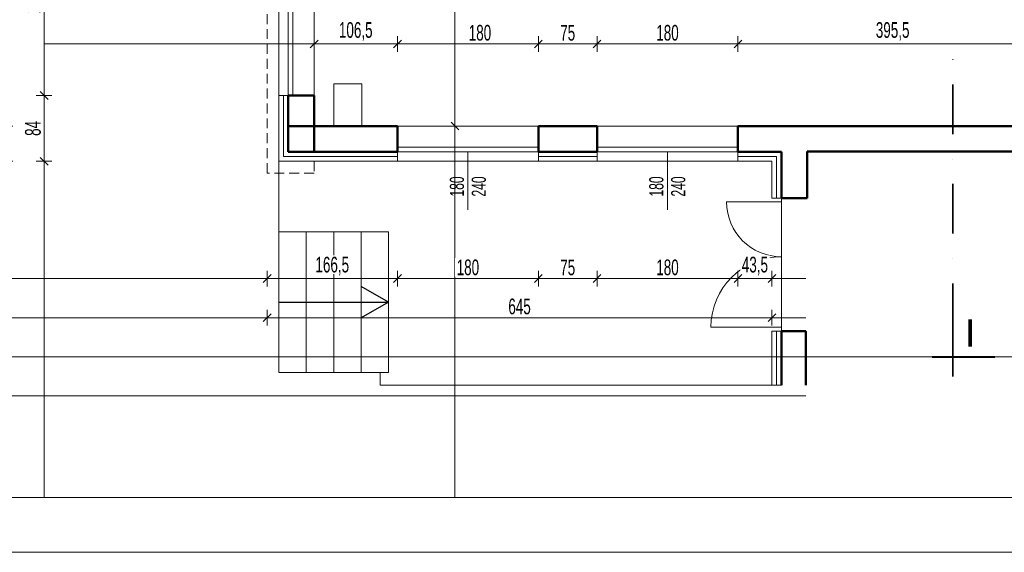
# Model space of a CAD drawing. Header units: millimetres. Extents: x 72202 to 304796, y 21658 to 519946.
# Tile 48 of 139: x 194452 to 195710, y 207947 to 208628. Entities that reach past the tile are written whole.
import ezdxf

# ---------------------------------------------------------------- set-up
doc = ezdxf.new("R2010")
doc.units = ezdxf.units.MM
for name, pattern in [('ACAD_ISO10W100', [18.5, 12, -3, 0.5, -3]), ('DASHDOT', [25.4, 12.7, -6.35, 0, -6.35]), ('DASHED', [19.05, 12.7, -6.35])]:
    doc.linetypes.add(name, pattern=pattern)
doc.layers.get('0').update_dxf_attribs({"color": 253})
doc.layers.get('Defpoints').update_dxf_attribs({"color": 253})
for name, color, linetype, lineweight in [('DRZWI I OKNA OPISY', 253, 'Continuous', 9), ('kreskowanie', 253, 'Continuous', 5), ('linia - gruba - projektowana', 253, 'Continuous', 50), ('LINIA CIENKA', 7, 'Continuous', 13), ('LINIA KRESKOWANIE', 253, 'Continuous', 5), ('LINIA WYMIAROWANIE', 253, 'Continuous', 9), ('ściana_istniejąca', 253, 'Continuous', 35)]:
    doc.layers.add(name, color=color, linetype=linetype, lineweight=lineweight)
doc.layers.add('LINIA-NIE DRUKOWAĆ', color=253, linetype='Continuous', lineweight=20, plot=False)
doc.styles.add('simplex', font='arial.ttf')
doc.styles.get("Standard").update_dxf_attribs({"font": 'ARIALN.TTF', "width": 0.75})
doc.linetypes.add('GRADZINOWANIE', pattern='A,0.00254,-2.54,[134,ltypeshp.shx,S=2.54,R=0,X=-2.54,Y=0],-5.08,[134,ltypeshp.shx,S=2.54,R=180,X=2.54,Y=0],-2.54', length=10.16254)
doc.dimstyles.new('sebek100', dxfattribs={"dimtxt": 17, "dimasz": 10, "dimexe": 10, "dimexo": 20, "dimgap": 4, "dimtad": 1, "dimrnd": 0.5, "dimtxsty": 'Standard', "dimblk": 'OBLIQUE', "dimcen": 8, "dimclre": 1, "dimazin": 0, "dimtm": 1e-09, "dimtfac": 1, "dimtix": 1, "dimtmove": 1, "dimatfit": 3, "dimldrblk": 'zas', "dimfxl": 10, "dimfxlon": 1, "dimtolj": 2, "dimlwd": -1, "dimlwe": -1, "dimarcsym": 0})

# ---------------------------------------------------------------- blocks, each defined once
blk = doc.blocks.new('_Oblique')
at = {"color": 0, "linetype": 'ByBlock', "lineweight": -2}
blk.add_line((-0.5, -0.5), (0.5, 0.5), dxfattribs=at)
blk = doc.blocks.new('*D473')
at = {"layer": 'Defpoints', "color": 0, "lineweight": -3, "ltscale": 4, "transparency": 16777216}
for p in [(194934.8, 208446.9), (194768.3, 208431.9), (194934.8, 208296.9)]:
    blk.add_point(p, dxfattribs=at)
at = {"layer": 'LINIA WYMIAROWANIE', "color": 1, "ltscale": 4, "transparency": 16777216}
for p, q in [((194768.3, 208306.9), (194768.3, 208286.9)), ((194934.8, 208306.9), (194934.8, 208286.9))]:
    blk.add_line(p, q, dxfattribs=at)
at = {"layer": 'LINIA WYMIAROWANIE', "color": 0, "ltscale": 4, "transparency": 16777216}
blk.add_line((194768.3, 208296.9), (194934.8, 208296.9), dxfattribs=at)
at = {"layer": 'LINIA WYMIAROWANIE', "color": 0, "ltscale": 4, "transparency": 16777216, "xscale": 10, "yscale": 10, "zscale": 10, "rotation": 180}
blk.add_blockref('_Oblique', (194768.3, 208296.9), dxfattribs=at)
at = {"layer": 'LINIA WYMIAROWANIE', "color": 0, "ltscale": 4, "transparency": 16777216, "xscale": 10, "yscale": 10, "zscale": 10}
blk.add_blockref('_Oblique', (194934.8, 208296.9), dxfattribs=at)
at = {"layer": 'LINIA WYMIAROWANIE', "color": 0, "lineweight": -3, "ltscale": 4, "transparency": 16777216, "insert": (194851.5, 208312.9), "char_height": 20, "attachment_point": 5, "bg_fill": 3, "box_fill_scale": 1.1, "bg_fill_color": 256, "bg_fill_true_color": 13158600, "bg_fill_transparency": 0}
blk.add_mtext('\\A2;166,5', dxfattribs=at)
blk = doc.blocks.new('zas')
blk = doc.blocks.new('*D474')
at = {"layer": 'Defpoints', "color": 0, "lineweight": -3, "ltscale": 4, "transparency": 16777216}
for p in [(194934.8, 208446.9), (195114.8, 208446.9), (195114.8, 208296.9)]:
    blk.add_point(p, dxfattribs=at)
at = {"layer": 'LINIA WYMIAROWANIE', "color": 1, "ltscale": 4, "transparency": 16777216}
for p, q in [((194934.8, 208306.9), (194934.8, 208286.9)), ((195114.8, 208306.9), (195114.8, 208286.9))]:
    blk.add_line(p, q, dxfattribs=at)
at = {"layer": 'LINIA WYMIAROWANIE', "color": 0, "ltscale": 4, "transparency": 16777216}
blk.add_line((194934.8, 208296.9), (195114.8, 208296.9), dxfattribs=at)
at = {"layer": 'LINIA WYMIAROWANIE', "color": 0, "ltscale": 4, "transparency": 16777216, "xscale": 10, "yscale": 10, "zscale": 10, "rotation": 180}
blk.add_blockref('_Oblique', (194934.8, 208296.9), dxfattribs=at)
at = {"layer": 'LINIA WYMIAROWANIE', "color": 0, "ltscale": 4, "transparency": 16777216, "xscale": 10, "yscale": 10, "zscale": 10}
blk.add_blockref('_Oblique', (195114.8, 208296.9), dxfattribs=at)
at = {"layer": 'LINIA WYMIAROWANIE', "color": 0, "lineweight": -3, "ltscale": 4, "transparency": 16777216, "insert": (195024.8, 208311.1), "char_height": 20, "attachment_point": 5, "bg_fill": 3, "box_fill_scale": 1.1, "bg_fill_color": 256, "bg_fill_true_color": 13158600, "bg_fill_transparency": 0}
blk.add_mtext('\\A2;180', dxfattribs=at)
blk = doc.blocks.new('*D475')
at = {"layer": 'Defpoints', "color": 0, "lineweight": -3, "ltscale": 4, "transparency": 16777216}
for p in [(195114.8, 208446.9), (195189.8, 208446.9), (195189.8, 208296.9)]:
    blk.add_point(p, dxfattribs=at)
at = {"layer": 'LINIA WYMIAROWANIE', "color": 1, "ltscale": 4, "transparency": 16777216}
for p, q in [((195114.8, 208306.9), (195114.8, 208286.9)), ((195189.8, 208306.9), (195189.8, 208286.9))]:
    blk.add_line(p, q, dxfattribs=at)
at = {"layer": 'LINIA WYMIAROWANIE', "color": 0, "ltscale": 4, "transparency": 16777216}
blk.add_line((195114.8, 208296.9), (195189.8, 208296.9), dxfattribs=at)
at = {"layer": 'LINIA WYMIAROWANIE', "color": 0, "ltscale": 4, "transparency": 16777216, "xscale": 10, "yscale": 10, "zscale": 10, "rotation": 180}
blk.add_blockref('_Oblique', (195114.8, 208296.9), dxfattribs=at)
at = {"layer": 'LINIA WYMIAROWANIE', "color": 0, "ltscale": 4, "transparency": 16777216, "xscale": 10, "yscale": 10, "zscale": 10}
blk.add_blockref('_Oblique', (195189.8, 208296.9), dxfattribs=at)
at = {"layer": 'LINIA WYMIAROWANIE', "color": 0, "lineweight": -3, "ltscale": 4, "transparency": 16777216, "insert": (195152.3, 208311), "char_height": 20, "attachment_point": 5, "bg_fill": 3, "box_fill_scale": 1.1, "bg_fill_color": 256, "bg_fill_true_color": 13158600, "bg_fill_transparency": 0}
blk.add_mtext('\\A2;75', dxfattribs=at)
blk = doc.blocks.new('*D476')
at = {"layer": 'Defpoints', "color": 0, "lineweight": -3, "ltscale": 4, "transparency": 16777216}
for p in [(195189.8, 208446.9), (195369.8, 208446.9), (195369.8, 208296.9)]:
    blk.add_point(p, dxfattribs=at)
at = {"layer": 'LINIA WYMIAROWANIE', "color": 1, "ltscale": 4, "transparency": 16777216}
for p, q in [((195189.8, 208306.9), (195189.8, 208286.9)), ((195369.8, 208306.9), (195369.8, 208286.9))]:
    blk.add_line(p, q, dxfattribs=at)
at = {"layer": 'LINIA WYMIAROWANIE', "color": 0, "ltscale": 4, "transparency": 16777216}
blk.add_line((195189.8, 208296.9), (195369.8, 208296.9), dxfattribs=at)
at = {"layer": 'LINIA WYMIAROWANIE', "color": 0, "ltscale": 4, "transparency": 16777216, "xscale": 10, "yscale": 10, "zscale": 10, "rotation": 180}
blk.add_blockref('_Oblique', (195189.8, 208296.9), dxfattribs=at)
at = {"layer": 'LINIA WYMIAROWANIE', "color": 0, "ltscale": 4, "transparency": 16777216, "xscale": 10, "yscale": 10, "zscale": 10}
blk.add_blockref('_Oblique', (195369.8, 208296.9), dxfattribs=at)
at = {"layer": 'LINIA WYMIAROWANIE', "color": 0, "lineweight": -3, "ltscale": 4, "transparency": 16777216, "insert": (195279.8, 208311.1), "char_height": 20, "attachment_point": 5, "bg_fill": 3, "box_fill_scale": 1.1, "bg_fill_color": 256, "bg_fill_true_color": 13158600, "bg_fill_transparency": 0}
blk.add_mtext('\\A2;180', dxfattribs=at)
blk = doc.blocks.new('*D477')
at = {"layer": 'Defpoints', "color": 0, "lineweight": -3, "ltscale": 4, "transparency": 16777216}
for p in [(195369.8, 208446.9), (195413.3, 208446.9)]:
    blk.add_point(p, dxfattribs=at)
at = {"layer": 'LINIA WYMIAROWANIE', "color": 1, "ltscale": 4, "transparency": 16777216}
for p, q in [((195369.8, 208306.9), (195369.8, 208286.9)), ((195413.3, 208306.9), (195413.3, 208286.9))]:
    blk.add_line(p, q, dxfattribs=at)
at = {"layer": 'LINIA WYMIAROWANIE', "color": 0, "ltscale": 4, "transparency": 16777216}
blk.add_line((195369.8, 208296.9), (195413.3, 208296.9), dxfattribs=at)
at = {"layer": 'LINIA WYMIAROWANIE', "color": 0, "ltscale": 4, "transparency": 16777216, "xscale": 10, "yscale": 10, "zscale": 10, "rotation": 180}
blk.add_blockref('_Oblique', (195369.8, 208296.9), dxfattribs=at)
at = {"layer": 'LINIA WYMIAROWANIE', "color": 0, "ltscale": 4, "transparency": 16777216, "xscale": 10, "yscale": 10, "zscale": 10}
blk.add_blockref('_Oblique', (195413.3, 208296.9), dxfattribs=at)
at = {"layer": 'LINIA WYMIAROWANIE', "color": 0, "lineweight": -3, "ltscale": 4, "transparency": 16777216, "insert": (195391.5, 208312.9), "char_height": 20, "attachment_point": 5, "bg_fill": 3, "box_fill_scale": 1.1, "bg_fill_color": 256, "bg_fill_true_color": 13158600, "bg_fill_transparency": 0}
blk.add_mtext('\\A2;43,5', dxfattribs=at)
at = {"layer": 'Defpoints', "color": 0, "lineweight": -3, "ltscale": 4, "transparency": 16777216}
blk.add_point((195413.3, 208296.9), dxfattribs=at)
blk = doc.blocks.new('*D468')
at = {"layer": 'Defpoints', "color": 0, "lineweight": -3, "ltscale": 4, "transparency": 16777216}
for p in [(195413.3, 208446.9), (194768.3, 208431.9), (195413.3, 208246.9)]:
    blk.add_point(p, dxfattribs=at)
at = {"layer": 'LINIA WYMIAROWANIE', "color": 1, "ltscale": 4, "transparency": 16777216}
for p, q in [((194768.3, 208256.9), (194768.3, 208236.9)), ((195413.3, 208256.9), (195413.3, 208236.9))]:
    blk.add_line(p, q, dxfattribs=at)
at = {"layer": 'LINIA WYMIAROWANIE', "color": 0, "ltscale": 4, "transparency": 16777216}
blk.add_line((194768.3, 208246.9), (195413.3, 208246.9), dxfattribs=at)
at = {"layer": 'LINIA WYMIAROWANIE', "color": 0, "ltscale": 4, "transparency": 16777216, "xscale": 10, "yscale": 10, "zscale": 10, "rotation": 180}
blk.add_blockref('_Oblique', (194768.3, 208246.9), dxfattribs=at)
at = {"layer": 'LINIA WYMIAROWANIE', "color": 0, "ltscale": 4, "transparency": 16777216, "xscale": 10, "yscale": 10, "zscale": 10}
blk.add_blockref('_Oblique', (195413.3, 208246.9), dxfattribs=at)
at = {"layer": 'LINIA WYMIAROWANIE', "color": 0, "lineweight": -3, "ltscale": 4, "transparency": 16777216, "insert": (195090.8, 208261.1), "char_height": 20, "attachment_point": 5, "bg_fill": 3, "box_fill_scale": 1.1, "bg_fill_color": 256, "bg_fill_true_color": 13158600, "bg_fill_transparency": 0}
blk.add_mtext('\\A2;645', dxfattribs=at)
blk = doc.blocks.new('*D478')
at = {"layer": 'Defpoints', "color": 0, "lineweight": -3, "ltscale": 4, "transparency": 16777216}
for p in [(194483.3, 208530.9), (194783.3, 208530.9), (194783.3, 208446.9)]:
    blk.add_point(p, dxfattribs=at)
at = {"layer": 'LINIA WYMIAROWANIE', "color": 1, "ltscale": 4, "transparency": 16777216}
for p, q in [((194493.3, 208530.9), (194473.3, 208530.9)), ((194493.3, 208446.9), (194473.3, 208446.9))]:
    blk.add_line(p, q, dxfattribs=at)
at = {"layer": 'LINIA WYMIAROWANIE', "color": 0, "ltscale": 4, "transparency": 16777216}
blk.add_line((194483.3, 208446.9), (194483.3, 208530.9), dxfattribs=at)
at = {"layer": 'LINIA WYMIAROWANIE', "color": 0, "ltscale": 4, "transparency": 16777216, "xscale": 10, "yscale": 10, "zscale": 10}
for p, rotation in [((194483.3, 208530.9), 90), ((194483.3, 208446.9), 270)]:
    blk.add_blockref('_Oblique', p, dxfattribs=dict(at, rotation=rotation))
at = {"layer": 'LINIA WYMIAROWANIE', "color": 0, "lineweight": -3, "ltscale": 4, "transparency": 16777216, "insert": (194469.1, 208488.9), "char_height": 20, "attachment_point": 5, "rotation": 90, "bg_fill": 3, "box_fill_scale": 1.1, "bg_fill_color": 256, "bg_fill_true_color": 13158600, "bg_fill_transparency": 0}
blk.add_mtext('\\A2;84', dxfattribs=at)
blk = doc.blocks.new('*D479')
at = {"layer": 'Defpoints', "color": 0, "lineweight": -3, "ltscale": 4, "transparency": 16777216}
for p in [(194483.3, 208770.9), (194783.3, 208770.9), (194783.3, 208530.9)]:
    blk.add_point(p, dxfattribs=at)
at = {"layer": 'LINIA WYMIAROWANIE', "color": 1, "ltscale": 4, "transparency": 16777216}
for p, q in [((194493.3, 208770.9), (194473.3, 208770.9)), ((194493.3, 208530.9), (194473.3, 208530.9))]:
    blk.add_line(p, q, dxfattribs=at)
at = {"layer": 'LINIA WYMIAROWANIE', "color": 0, "ltscale": 4, "transparency": 16777216}
blk.add_line((194483.3, 208530.9), (194483.3, 208770.9), dxfattribs=at)
at = {"layer": 'LINIA WYMIAROWANIE', "color": 0, "ltscale": 4, "transparency": 16777216, "xscale": 10, "yscale": 10, "zscale": 10}
for p, rotation in [((194483.3, 208770.9), 90), ((194483.3, 208530.9), 270)]:
    blk.add_blockref('_Oblique', p, dxfattribs=dict(at, rotation=rotation))
at = {"layer": 'LINIA WYMIAROWANIE', "color": 0, "lineweight": -3, "ltscale": 4, "transparency": 16777216, "insert": (194469.1, 208650.9), "char_height": 20, "attachment_point": 5, "rotation": 90, "bg_fill": 3, "box_fill_scale": 1.1, "bg_fill_color": 256, "bg_fill_true_color": 13158600, "bg_fill_transparency": 0}
blk.add_mtext('\\A2;240', dxfattribs=at)
blk = doc.blocks.new('*D469')
at = {"layer": 'Defpoints', "color": 0, "lineweight": -3, "ltscale": 4, "transparency": 16777216}
for p in [(194733.3, 209169.9), (194383.3, 208446.9), (194733.3, 208446.9)]:
    blk.add_point(p, dxfattribs=at)
at = {"layer": 'LINIA WYMIAROWANIE', "color": 1, "ltscale": 4, "transparency": 16777216}
for p, q in [((194393.3, 209169.9), (194373.3, 209169.9)), ((194393.3, 208446.9), (194373.3, 208446.9))]:
    blk.add_line(p, q, dxfattribs=at)
at = {"layer": 'LINIA WYMIAROWANIE', "color": 0, "ltscale": 4, "transparency": 16777216}
blk.add_line((194383.3, 209169.9), (194383.3, 208446.9), dxfattribs=at)
at = {"layer": 'LINIA WYMIAROWANIE', "color": 0, "ltscale": 4, "transparency": 16777216, "xscale": 10, "yscale": 10, "zscale": 10}
for p, rotation in [((194383.3, 209169.9), 90), ((194383.3, 208446.9), 270)]:
    blk.add_blockref('_Oblique', p, dxfattribs=dict(at, rotation=rotation))
at = {"layer": 'LINIA WYMIAROWANIE', "color": 0, "lineweight": -3, "ltscale": 4, "transparency": 16777216, "insert": (194369.1, 208808.4), "char_height": 20, "attachment_point": 5, "rotation": 90, "bg_fill": 3, "box_fill_scale": 1.1, "bg_fill_color": 256, "bg_fill_true_color": 13158600, "bg_fill_transparency": 0}
blk.add_mtext('\\A2;723', dxfattribs=at)
blk = doc.blocks.new('*D517')
at = {"layer": 'Defpoints', "color": 0, "lineweight": -3, "ltscale": 4, "transparency": 16777216}
for p in [(194886.1, 209124.9), (194433.3, 208491.9), (194958.9, 208491.9)]:
    blk.add_point(p, dxfattribs=at)
at = {"layer": 'LINIA WYMIAROWANIE', "color": 1, "ltscale": 4, "transparency": 16777216}
for p, q in [((194443.3, 209124.9), (194423.3, 209124.9)), ((194443.3, 208491.9), (194423.3, 208491.9))]:
    blk.add_line(p, q, dxfattribs=at)
at = {"layer": 'LINIA WYMIAROWANIE', "color": 0, "ltscale": 4, "transparency": 16777216}
blk.add_line((194433.3, 209124.9), (194433.3, 208491.9), dxfattribs=at)
at = {"layer": 'LINIA WYMIAROWANIE', "color": 0, "ltscale": 4, "transparency": 16777216, "xscale": 10, "yscale": 10, "zscale": 10}
for p, rotation in [((194433.3, 209124.9), 90), ((194433.3, 208491.9), 270)]:
    blk.add_blockref('_Oblique', p, dxfattribs=dict(at, rotation=rotation))
at = {"layer": 'LINIA WYMIAROWANIE', "color": 0, "lineweight": -3, "ltscale": 4, "transparency": 16777216, "insert": (194419.1, 208808.4), "char_height": 20, "attachment_point": 5, "rotation": 90, "bg_fill": 3, "box_fill_scale": 1.1, "bg_fill_color": 256, "bg_fill_true_color": 13158600, "bg_fill_transparency": 0}
blk.add_mtext('\\A2;633', dxfattribs=at)
blk = doc.blocks.new('*D518')
at = {"layer": 'Defpoints', "color": 0, "lineweight": -3, "ltscale": 4, "transparency": 16777216}
for p in [(194958.9, 208491.9), (194433.3, 208446.9), (194965.6, 208446.9)]:
    blk.add_point(p, dxfattribs=at)
at = {"layer": 'LINIA WYMIAROWANIE', "color": 1, "ltscale": 4, "transparency": 16777216}
for p, q in [((194443.3, 208491.9), (194423.3, 208491.9)), ((194443.3, 208446.9), (194423.3, 208446.9))]:
    blk.add_line(p, q, dxfattribs=at)
at = {"layer": 'LINIA WYMIAROWANIE', "color": 0, "ltscale": 4, "transparency": 16777216}
blk.add_line((194433.3, 208491.9), (194433.3, 208446.9), dxfattribs=at)
at = {"layer": 'LINIA WYMIAROWANIE', "color": 0, "ltscale": 4, "transparency": 16777216, "xscale": 10, "yscale": 10, "zscale": 10}
for p, rotation in [((194433.3, 208491.9), 90), ((194433.3, 208446.9), 270)]:
    blk.add_blockref('_Oblique', p, dxfattribs=dict(at, rotation=rotation))
at = {"layer": 'LINIA WYMIAROWANIE', "color": 0, "lineweight": -3, "ltscale": 4, "transparency": 16777216, "insert": (194419.1, 208469.4), "char_height": 20, "attachment_point": 5, "rotation": 90, "bg_fill": 3, "box_fill_scale": 1.1, "bg_fill_color": 256, "bg_fill_true_color": 13158600, "bg_fill_transparency": 0}
blk.add_mtext('\\A2;45', dxfattribs=at)
blk = doc.blocks.new('*D550')
at = {"layer": 'Defpoints', "color": 0, "lineweight": -3, "ltscale": 4, "transparency": 16777216}
for p in [(194934.8, 208596.9), (194828.3, 208494.9), (194934.8, 208494.9)]:
    blk.add_point(p, dxfattribs=at)
at = {"layer": 'LINIA WYMIAROWANIE', "ltscale": 4, "transparency": 16777216}
for p, q in [((194828.3, 208586.9), (194828.3, 208606.9)), ((194934.8, 208586.9), (194934.8, 208606.9))]:
    blk.add_line(p, q, dxfattribs=at)
at = {"layer": 'LINIA WYMIAROWANIE', "color": 0, "ltscale": 4, "transparency": 16777216}
blk.add_line((194828.3, 208596.9), (194934.8, 208596.9), dxfattribs=at)
at = {"layer": 'LINIA WYMIAROWANIE', "color": 0, "ltscale": 4, "transparency": 16777216, "xscale": 10, "yscale": 10, "zscale": 10, "rotation": 180}
blk.add_blockref('_Oblique', (194828.3, 208596.9), dxfattribs=at)
at = {"layer": 'LINIA WYMIAROWANIE', "color": 0, "ltscale": 4, "transparency": 16777216, "xscale": 10, "yscale": 10, "zscale": 10}
blk.add_blockref('_Oblique', (194934.8, 208596.9), dxfattribs=at)
at = {"layer": 'LINIA WYMIAROWANIE', "color": 0, "lineweight": -3, "ltscale": 4, "transparency": 16777216, "insert": (194881.5, 208612.9), "char_height": 20, "attachment_point": 5, "bg_fill": 3, "box_fill_scale": 1.1, "bg_fill_color": 256, "bg_fill_true_color": 13158600, "bg_fill_transparency": 0}
blk.add_mtext('\\A2;106,5', dxfattribs=at)
blk = doc.blocks.new('*D551')
at = {"layer": 'Defpoints', "color": 0, "lineweight": -3, "ltscale": 4, "transparency": 16777216}
for p in [(195114.8, 208596.9), (194934.8, 208491.9), (195114.8, 208483.7)]:
    blk.add_point(p, dxfattribs=at)
at = {"layer": 'LINIA WYMIAROWANIE', "ltscale": 4, "transparency": 16777216}
for p, q in [((194934.8, 208586.9), (194934.8, 208606.9)), ((195114.8, 208586.9), (195114.8, 208606.9))]:
    blk.add_line(p, q, dxfattribs=at)
at = {"layer": 'LINIA WYMIAROWANIE', "color": 0, "ltscale": 4, "transparency": 16777216}
blk.add_line((194934.8, 208596.9), (195114.8, 208596.9), dxfattribs=at)
at = {"layer": 'LINIA WYMIAROWANIE', "color": 0, "ltscale": 4, "transparency": 16777216, "xscale": 10, "yscale": 10, "zscale": 10, "rotation": 180}
blk.add_blockref('_Oblique', (194934.8, 208596.9), dxfattribs=at)
at = {"layer": 'LINIA WYMIAROWANIE', "color": 0, "ltscale": 4, "transparency": 16777216, "xscale": 10, "yscale": 10, "zscale": 10}
blk.add_blockref('_Oblique', (195114.8, 208596.9), dxfattribs=at)
at = {"layer": 'LINIA WYMIAROWANIE', "color": 0, "lineweight": -3, "ltscale": 4, "transparency": 16777216, "insert": (195040.2, 208611.1), "char_height": 20, "attachment_point": 5, "bg_fill": 3, "box_fill_scale": 1.1, "bg_fill_color": 256, "bg_fill_true_color": 13158600, "bg_fill_transparency": 0}
blk.add_mtext('\\A2;180', dxfattribs=at)
blk = doc.blocks.new('*D552')
at = {"layer": 'Defpoints', "color": 0, "lineweight": -3, "ltscale": 4, "transparency": 16777216}
for p in [(195189.8, 208596.9), (195114.8, 208483.7), (195189.8, 208475.4)]:
    blk.add_point(p, dxfattribs=at)
at = {"layer": 'LINIA WYMIAROWANIE', "ltscale": 4, "transparency": 16777216}
for p, q in [((195114.8, 208586.9), (195114.8, 208606.9)), ((195189.8, 208586.9), (195189.8, 208606.9))]:
    blk.add_line(p, q, dxfattribs=at)
at = {"layer": 'LINIA WYMIAROWANIE', "color": 0, "ltscale": 4, "transparency": 16777216}
blk.add_line((195114.8, 208596.9), (195189.8, 208596.9), dxfattribs=at)
at = {"layer": 'LINIA WYMIAROWANIE', "color": 0, "ltscale": 4, "transparency": 16777216, "xscale": 10, "yscale": 10, "zscale": 10, "rotation": 180}
blk.add_blockref('_Oblique', (195114.8, 208596.9), dxfattribs=at)
at = {"layer": 'LINIA WYMIAROWANIE', "color": 0, "ltscale": 4, "transparency": 16777216, "xscale": 10, "yscale": 10, "zscale": 10}
blk.add_blockref('_Oblique', (195189.8, 208596.9), dxfattribs=at)
at = {"layer": 'LINIA WYMIAROWANIE', "color": 0, "lineweight": -3, "ltscale": 4, "transparency": 16777216, "insert": (195152.3, 208611), "char_height": 20, "attachment_point": 5, "bg_fill": 3, "box_fill_scale": 1.1, "bg_fill_color": 256, "bg_fill_true_color": 13158600, "bg_fill_transparency": 0}
blk.add_mtext('\\A2;75', dxfattribs=at)
blk = doc.blocks.new('*D553')
at = {"layer": 'Defpoints', "color": 0, "lineweight": -3, "ltscale": 4, "transparency": 16777216}
for p in [(195369.8, 208596.9), (195189.8, 208475.4), (195369.8, 208481.7)]:
    blk.add_point(p, dxfattribs=at)
at = {"layer": 'LINIA WYMIAROWANIE', "ltscale": 4, "transparency": 16777216}
for p, q in [((195189.8, 208586.9), (195189.8, 208606.9)), ((195369.8, 208586.9), (195369.8, 208606.9))]:
    blk.add_line(p, q, dxfattribs=at)
at = {"layer": 'LINIA WYMIAROWANIE', "color": 0, "ltscale": 4, "transparency": 16777216}
blk.add_line((195189.8, 208596.9), (195369.8, 208596.9), dxfattribs=at)
at = {"layer": 'LINIA WYMIAROWANIE', "color": 0, "ltscale": 4, "transparency": 16777216, "xscale": 10, "yscale": 10, "zscale": 10, "rotation": 180}
blk.add_blockref('_Oblique', (195189.8, 208596.9), dxfattribs=at)
at = {"layer": 'LINIA WYMIAROWANIE', "color": 0, "ltscale": 4, "transparency": 16777216, "xscale": 10, "yscale": 10, "zscale": 10}
blk.add_blockref('_Oblique', (195369.8, 208596.9), dxfattribs=at)
at = {"layer": 'LINIA WYMIAROWANIE', "color": 0, "lineweight": -3, "ltscale": 4, "transparency": 16777216, "insert": (195279.8, 208611.1), "char_height": 20, "attachment_point": 5, "bg_fill": 3, "box_fill_scale": 1.1, "bg_fill_color": 256, "bg_fill_true_color": 13158600, "bg_fill_transparency": 0}
blk.add_mtext('\\A2;180', dxfattribs=at)
blk = doc.blocks.new('*D554')
at = {"layer": 'Defpoints', "color": 0, "lineweight": -3, "ltscale": 4, "transparency": 16777216}
for p in [(195765.3, 208596.9), (195765.3, 208504.4), (195369.8, 208481.7)]:
    blk.add_point(p, dxfattribs=at)
at = {"layer": 'LINIA WYMIAROWANIE', "ltscale": 4, "transparency": 16777216}
for p, q in [((195369.8, 208586.9), (195369.8, 208606.9)), ((195765.3, 208586.9), (195765.3, 208606.9))]:
    blk.add_line(p, q, dxfattribs=at)
at = {"layer": 'LINIA WYMIAROWANIE', "color": 0, "ltscale": 4, "transparency": 16777216}
blk.add_line((195369.8, 208596.9), (195765.3, 208596.9), dxfattribs=at)
at = {"layer": 'LINIA WYMIAROWANIE', "color": 0, "ltscale": 4, "transparency": 16777216, "xscale": 10, "yscale": 10, "zscale": 10, "rotation": 180}
blk.add_blockref('_Oblique', (195369.8, 208596.9), dxfattribs=at)
at = {"layer": 'LINIA WYMIAROWANIE', "color": 0, "ltscale": 4, "transparency": 16777216, "xscale": 10, "yscale": 10, "zscale": 10}
blk.add_blockref('_Oblique', (195765.3, 208596.9), dxfattribs=at)
at = {"layer": 'LINIA WYMIAROWANIE', "color": 0, "lineweight": -3, "ltscale": 4, "transparency": 16777216, "insert": (195567.5, 208612.9), "char_height": 20, "attachment_point": 5, "bg_fill": 3, "box_fill_scale": 1.1, "bg_fill_color": 256, "bg_fill_true_color": 13158600, "bg_fill_transparency": 0}
blk.add_mtext('\\A2;395,5', dxfattribs=at)
blk = doc.blocks.new('*D567')
at = {"layer": 'Defpoints', "color": 0, "lineweight": -3, "ltscale": 4, "transparency": 16777216}
for p in [(195078.3, 209124.9), (195008.3, 208491.9), (195024.8, 208491.9)]:
    blk.add_point(p, dxfattribs=at)
at = {"layer": 'LINIA WYMIAROWANIE', "ltscale": 4, "transparency": 16777216}
for p, q in [((195018.3, 209124.9), (194998.3, 209124.9)), ((195008.3, 208491.9), (194998.3, 208491.9))]:
    blk.add_line(p, q, dxfattribs=at)
at = {"layer": 'LINIA WYMIAROWANIE', "color": 0, "ltscale": 4, "transparency": 16777216}
blk.add_line((195008.3, 209124.9), (195008.3, 208491.9), dxfattribs=at)
at = {"layer": 'LINIA WYMIAROWANIE', "color": 0, "ltscale": 4, "transparency": 16777216, "xscale": 10, "yscale": 10, "zscale": 10}
for p, rotation in [((195008.3, 209124.9), 90), ((195008.3, 208491.9), 270)]:
    blk.add_blockref('_Oblique', p, dxfattribs=dict(at, rotation=rotation))
at = {"layer": 'LINIA WYMIAROWANIE', "color": 0, "lineweight": -3, "ltscale": 4, "transparency": 16777216, "insert": (194994.1, 208808.4), "char_height": 20, "attachment_point": 5, "rotation": 90, "bg_fill": 3, "box_fill_scale": 1.1, "bg_fill_color": 256, "bg_fill_true_color": 13158600, "bg_fill_transparency": 0}
blk.add_mtext('\\A2;633', dxfattribs=at)

msp = doc.modelspace()

# ---------------------------------------------------------------- linework, layer by layer
at = {"layer": 'kreskowanie', "color": 0, "linetype": 'ACAD_ISO10W100', "lineweight": 40, "ltscale": 12}
msp.add_line((195618.026, 208196.85), (195698.026, 208196.85), dxfattribs=at)
at = {"layer": 'linia - gruba - projektowana'}
for p, q in [((194795.292, 208458.85), (194795.292, 208530.85)), ((194828.292, 208530.85), (194795.292, 208530.85)), ((194828.292, 208458.85), (194828.292, 208530.85)), ((194934.792, 208491.85), (194795.292, 208491.85)), ((194934.792, 208458.85), (194934.792, 208491.85)), ((195189.792, 208491.85), (195114.792, 208491.85)), ((195114.792, 208458.85), (195114.792, 208491.85)), ((195189.792, 208458.85), (195189.792, 208491.85)), ((195765.292, 208491.85), (195369.792, 208491.85)), ((195369.792, 208458.85), (195369.792, 208491.85)), ((194934.792, 208458.85), (194795.292, 208458.85)), ((195189.792, 208458.85), (195114.792, 208458.85)), ((195425.292, 208458.85), (195369.792, 208458.85)), ((195425.292, 208458.85), (195425.292, 208399.819)), ((195458.465, 208459.498), (195458.424, 208399.819)), ((196400.292, 208458.85), (195458.465, 208459.498)), ((195425.292, 208229.85), (195425.292, 208160.487)), ((195456.649, 208229.85), (195456.649, 208160.487))]:
    msp.add_line(p, q, dxfattribs=at)
at = {"layer": 'linia - gruba - projektowana', "ltscale": 1.2}
for p, q in [((195458.424, 208399.819), (195425.292, 208399.819)), ((195456.649, 208229.85), (195425.292, 208229.85))]:
    msp.add_line(p, q, dxfattribs=at)
at = {"layer": 'LINIA CIENKA', "color": 8, "linetype": 'DASHED'}
for p, q in [((194768.292, 208431.85), (194768.292, 209184.85)), ((194828.292, 208446.85), (194828.292, 208431.85)), ((194828.292, 208431.85), (194768.292, 208431.85))]:
    msp.add_line(p, q, dxfattribs=at)
at = {"layer": 'LINIA CIENKA'}
for p, q in [((194783.292, 208530.85), (194783.292, 208770.85)), ((194795.292, 208530.85), (194795.292, 208770.85)), ((194801.292, 208530.85), (194801.292, 208770.85)), ((194828.292, 208530.85), (194828.292, 208770.85)), ((194853.292, 208491.85), (194853.292, 208545.85)), ((194853.292, 208545.85), (194889.292, 208545.85)), ((194889.292, 208545.85), (194889.292, 208491.85)), ((194783.292, 208446.85), (194783.292, 208530.85)), ((194795.292, 208530.85), (194783.292, 208530.85)), ((195114.792, 208491.85), (194934.792, 208491.85)), ((195376.505, 208491.85), (195189.792, 208491.85)), ((195114.84, 208464.85), (194934.792, 208464.85)), ((195114.84, 208458.85), (194934.792, 208458.85)), ((194934.792, 208458.85), (194934.792, 208446.85)), ((195114.792, 208458.85), (195114.792, 208446.85)), ((195369.792, 208464.85), (195189.792, 208464.85)), ((195369.792, 208458.85), (195189.792, 208458.85)), ((195189.792, 208458.85), (195189.792, 208446.85)), ((195369.792, 208458.85), (195369.792, 208446.85)), ((194934.792, 208446.85), (194783.292, 208446.85)), ((194783.292, 208446.85), (194783.292, 208356.85)), ((195114.792, 208446.85), (194934.792, 208446.85)), ((195189.792, 208446.85), (195114.792, 208446.85)), ((195369.792, 208446.85), (195189.792, 208446.85)), ((195369.792, 208446.85), (195413.292, 208446.85)), ((195413.292, 208446.85), (195413.305, 208399.85)), ((195425.292, 208394.819), (195355.292, 208394.819)), ((195425.292, 208399.819), (195413.292, 208399.85)), ((195425.292, 208399.819), (195425.292, 208229.85)), ((195425.292, 208229.85), (195425.292, 208399.819)), ((195425.292, 208394.819), (195425.292, 208399.819)), ((195425.292, 208399.819), (195425.292, 208394.819)), ((194783.292, 208356.85), (194783.292, 208210.487)), ((194783.292, 208356.85), (194783.292, 208176.85)), ((194783.292, 208356.85), (194923.292, 208356.85)), ((194818.292, 208356.85), (194818.292, 208176.85)), ((194853.292, 208356.85), (194853.292, 208176.85)), ((194888.292, 208356.85), (194888.292, 208176.85)), ((194923.292, 208356.85), (194923.292, 208176.85)), ((195425.292, 208234.819), (195335.292, 208234.819)), ((195413.292, 208229.85), (195413.292, 208160.487)), ((195413.292, 208229.85), (195425.292, 208229.85)), ((194783.292, 208176.85), (194923.292, 208176.85)), ((194912.654, 208176.85), (194912.654, 208160.487)), ((194912.654, 208160.487), (195425.292, 208160.487))]:
    msp.add_line(p, q, dxfattribs=at)
msp.add_lwpolyline([(193953.292, 208016.85), (193953.292, 210844.299), (200483.292, 210844.299), (200483.292, 208016.85)], close=True, dxfattribs=at)
for centre, radius, start, end in [((195425.292, 208394.819), 70, 180, 270), ((195425.292, 208394.819), 70, 180, 270), ((195425.292, 208234.819), 90, 90, 180), ((195425.292, 208234.819), 90, 90, 180)]:
    msp.add_arc(centre, radius, start, end, dxfattribs=at)
at = {"layer": 'LINIA KRESKOWANIE', "linetype": 'GRADZINOWANIE', "ltscale": 0.6}
msp.add_line((195419.292, 208160.487), (195419.292, 208229.85), dxfattribs=at)
at = {"layer": 'LINIA-NIE DRUKOWAĆ'}
for p, q in [((194483.292, 208016.85), (194483.292, 209358.465)), ((195008.292, 208016.85), (195008.292, 209358.465)), ((194333.292, 208296.85), (195456.61, 208296.85)), ((194333.292, 208246.85), (195456.61, 208246.85)), ((194333.292, 208196.85), (195456.649, 208196.85)), ((194333.292, 208146.85), (195456.61, 208146.85))]:
    msp.add_line(p, q, dxfattribs=at)
msp.add_lwpolyline([(193653.292, 210916.85), (193653.292, 207946.85), (200553.292, 207946.85), (200553.292, 210916.85)], close=True, dxfattribs=at)
for points in [[(195818.292, 209124.85), (195765.292, 209124.85), (195765.292, 209034.85), (195765.292, 209034.85), (195765.292, 209124.85), (195160.292, 209124.85), (195160.292, 209096.85), (195078.292, 209096.85), (195078.292, 209124.85), (194828.292, 209124.85), (194828.292, 208491.85), (195765.292, 208491.85), (195765.292, 208559.85), (195791.292, 208559.85), (195791.292, 209034.85), (195765.292, 209034.85)], [(194483.292, 208596.85), (199068.44, 208596.85)], [(195456.649, 208196.85), (199068.44, 208196.85)]]:
    msp.add_lwpolyline(points, dxfattribs=at)
at = {"layer": 'ściana_istniejąca', "linetype": 'DASHDOT', "ltscale": 5}
msp.add_line((195644.253, 208227.302), (195644.253, 208171.713), dxfattribs=at)

# ---------------------------------------------------------------- texts
at = {"layer": 'kreskowanie', "color": 0, "linetype": 'ACAD_ISO10W100', "lineweight": 40, "ltscale": 12, "style": 'simplex'}
msp.add_text('I', height=35, dxfattribs=at).set_placement((195659.862, 208209.743))

# ---------------------------------------------------------------- next in the draw order: dimensions: what is measured, and where the dimension line sits
at = {"layer": 'LINIA WYMIAROWANIE', "lineweight": -3, "ltscale": 4}
dim = msp.add_linear_dim(base=(194934.792, 208296.85), p1=(194768.292, 208431.85), p2=(194934.792, 208446.85), dimstyle='sebek100', override={"dimtxt": 20, "dimrnd": 0, "dimtfill": 1, "dimarcsym": 2}, dxfattribs=at)
dim.commit()
dim.dimension.update_dxf_attribs({"geometry": '*D473', "text_midpoint": (194851.542, 208312.869)})

# ---------------------------------------------------------------- next in the draw order: dimensions: what is measured, and where the dimension line sits
dim = msp.add_linear_dim(base=(195114.792, 208296.85), p1=(194934.792, 208446.85), p2=(195114.792, 208446.85), dimstyle='sebek100', override={"dimtxt": 20, "dimrnd": 0, "dimtfill": 1, "dimarcsym": 2}, dxfattribs=at)
dim.commit()
dim.dimension.update_dxf_attribs({"geometry": '*D474', "text_midpoint": (195024.792, 208311.062)})

# ---------------------------------------------------------------- next in the draw order: dimensions: what is measured, and where the dimension line sits
dim = msp.add_linear_dim(base=(195189.792, 208296.85), p1=(195114.792, 208446.85), p2=(195189.792, 208446.85), dimstyle='sebek100', override={"dimtxt": 20, "dimrnd": 0, "dimtfill": 1, "dimarcsym": 2}, dxfattribs=at)
dim.commit()
dim.dimension.update_dxf_attribs({"geometry": '*D475', "text_midpoint": (195152.292, 208311.021)})

# ---------------------------------------------------------------- next in the draw order: dimensions: what is measured, and where the dimension line sits
dim = msp.add_linear_dim(base=(195369.792, 208296.85), p1=(195189.792, 208446.85), p2=(195369.792, 208446.85), dimstyle='sebek100', override={"dimtxt": 20, "dimrnd": 0, "dimtfill": 1, "dimarcsym": 2}, dxfattribs=at)
dim.commit()
dim.dimension.update_dxf_attribs({"geometry": '*D476', "text_midpoint": (195279.792, 208311.062)})

# ---------------------------------------------------------------- next in the draw order: dimensions: what is measured, and where the dimension line sits
dim = msp.add_linear_dim(base=(195413.292, 208296.85), p1=(195369.792, 208446.85), p2=(195413.292, 208446.85), dimstyle='sebek100', override={"dimtxt": 20, "dimrnd": 0, "dimtfill": 1, "dimarcsym": 2}, dxfattribs=at)
dim.commit()
dim.dimension.update_dxf_attribs({"geometry": '*D477', "text_midpoint": (195391.542, 208312.869)})

# ---------------------------------------------------------------- next in the draw order: dimensions: what is measured, and where the dimension line sits
dim = msp.add_linear_dim(base=(195413.292, 208246.85), p1=(194768.292, 208431.85), p2=(195413.292, 208446.85), dimstyle='sebek100', override={"dimtxt": 20, "dimrnd": 0, "dimtfill": 1, "dimarcsym": 2}, dxfattribs=at)
dim.commit()
dim.dimension.update_dxf_attribs({"geometry": '*D468', "text_midpoint": (195090.792, 208261.062)})

# ---------------------------------------------------------------- next in the draw order: linework, layer by layer
at = {"layer": 'DRZWI I OKNA OPISY'}
for p, q in [((195024.816, 208384.699), (195024.816, 208458.85)), ((195279.635, 208384.699), (195279.635, 208458.85))]:
    msp.add_line(p, q, dxfattribs=at)
at = {"layer": 'LINIA CIENKA', "lineweight": -3, "ltscale": 4}
for p, q in [((194923.292, 208266.85), (194888.292, 208286.85)), ((194783.292, 208266.85), (194923.292, 208266.85)), ((194923.292, 208266.85), (194888.292, 208246.85))]:
    msp.add_line(p, q, dxfattribs=at)
at = {"layer": 'LINIA KRESKOWANIE', "linetype": 'GRADZINOWANIE', "ltscale": 0.6}
for p, q in [((195189.792, 208452.85), (195114.792, 208452.85)), ((195419.292, 208452.85), (195369.792, 208452.85)), ((195419.292, 208399.835), (195419.292, 208452.85))]:
    msp.add_line(p, q, dxfattribs=at)

# ---------------------------------------------------------------- next in the draw order: texts
at = {"layer": 'DRZWI I OKNA OPISY', "char_height": 18, "width": 130, "attachment_point": 5, "rotation": 90}
for s, insert in [('180', (195010.84, 208414.664)), ('240', (195038.801, 208414.664)), ('180', (195265.659, 208414.664)), ('240', (195293.62, 208414.664))]:
    msp.add_mtext(s, dxfattribs=dict(at, insert=insert))

# ---------------------------------------------------------------- next in the draw order: dimensions: what is measured, and where the dimension line sits
at = {"layer": 'LINIA WYMIAROWANIE', "lineweight": -3, "ltscale": 4}
dim = msp.add_linear_dim(base=(194483.292, 208530.85), p1=(194783.292, 208446.85), p2=(194783.292, 208530.85), angle=90, dimstyle='sebek100', override={"dimtxt": 20, "dimrnd": 0, "dimtfill": 1, "dimarcsym": 2}, dxfattribs=at)
dim.commit()
dim.dimension.update_dxf_attribs({"geometry": '*D478', "text_midpoint": (194469.081, 208488.85)})

# ---------------------------------------------------------------- next in the draw order: dimensions: what is measured, and where the dimension line sits
dim = msp.add_linear_dim(base=(194483.292, 208770.85), p1=(194783.292, 208530.85), p2=(194783.292, 208770.85), angle=90, dimstyle='sebek100', override={"dimtxt": 20, "dimrnd": 0, "dimtfill": 1, "dimarcsym": 2}, dxfattribs=at)
dim.commit()
dim.dimension.update_dxf_attribs({"geometry": '*D479', "text_midpoint": (194469.081, 208650.85)})

# ---------------------------------------------------------------- next in the draw order: dimensions: what is measured, and where the dimension line sits
dim = msp.add_linear_dim(base=(194383.292, 208446.85), p1=(194733.292, 209169.85), p2=(194733.292, 208446.85), angle=90, dimstyle='sebek100', override={"dimtxt": 20, "dimrnd": 0, "dimtfill": 1, "dimarcsym": 2}, dxfattribs=at)
dim.commit()
dim.dimension.update_dxf_attribs({"geometry": '*D469', "text_midpoint": (194369.081, 208808.35)})

# ---------------------------------------------------------------- next in the draw order: dimensions: what is measured, and where the dimension line sits
dim = msp.add_linear_dim(base=(194433.292, 208491.85), p1=(194886.06, 209124.85), p2=(194958.854, 208491.85), angle=90, dimstyle='sebek100', override={"dimtxt": 20, "dimrnd": 0, "dimtfill": 1, "dimarcsym": 2}, dxfattribs=at)
dim.commit()
dim.dimension.update_dxf_attribs({"geometry": '*D517', "text_midpoint": (194419.081, 208808.35)})

# ---------------------------------------------------------------- next in the draw order: dimensions: what is measured, and where the dimension line sits
dim = msp.add_linear_dim(base=(194433.292, 208446.85), p1=(194958.854, 208491.85), p2=(194965.573, 208446.85), angle=90, dimstyle='sebek100', override={"dimtxt": 20, "dimrnd": 0, "dimtfill": 1, "dimarcsym": 2}, dxfattribs=at)
dim.commit()
dim.dimension.update_dxf_attribs({"geometry": '*D518', "text_midpoint": (194419.122, 208469.35)})

# ---------------------------------------------------------------- next in the draw order: linework, layer by layer
at = {"layer": 'LINIA KRESKOWANIE', "linetype": 'GRADZINOWANIE', "ltscale": 0.6}
for p, q in [((194789.292, 208452.85), (194789.292, 208530.85)), ((194934.792, 208452.85), (194789.292, 208452.85))]:
    msp.add_line(p, q, dxfattribs=at)

# ---------------------------------------------------------------- next in the draw order: dimensions: what is measured, and where the dimension line sits
at = {"layer": 'LINIA WYMIAROWANIE', "lineweight": -3, "ltscale": 4}
dim = msp.add_linear_dim(base=(194934.792, 208596.85), p1=(194828.292, 208494.85), p2=(194934.792, 208494.85), dimstyle='sebek100', override={"dimtxt": 20, "dimrnd": 0, "dimclre": 256, "dimtfill": 1, "dimarcsym": 2}, dxfattribs=at)
dim.commit()
dim.dimension.update_dxf_attribs({"geometry": '*D550', "text_midpoint": (194881.542, 208612.869)})

# ---------------------------------------------------------------- next in the draw order: dimensions: what is measured, and where the dimension line sits
dim = msp.add_linear_dim(base=(195114.792, 208596.85), p1=(194934.792, 208491.85), p2=(195114.792, 208483.729), dimstyle='sebek100', override={"dimtxt": 20, "dimrnd": 0, "dimclre": 256, "dimtfill": 1, "dimarcsym": 2}, dxfattribs=at)
dim.commit()
dim.dimension.update_dxf_attribs({"geometry": '*D551', "text_midpoint": (195040.188, 208596.85), "dimtype": 160})

# ---------------------------------------------------------------- next in the draw order: dimensions: what is measured, and where the dimension line sits
dim = msp.add_linear_dim(base=(195008.292, 208491.85), p1=(195078.292, 209124.85), p2=(195024.792, 208491.85), angle=90, dimstyle='sebek100', override={"dimtxt": 20, "dimrnd": 0, "dimclre": 256, "dimtfill": 1, "dimarcsym": 2}, dxfattribs=at)
dim.commit()
dim.dimension.update_dxf_attribs({"geometry": '*D567', "text_midpoint": (194994.081, 208808.35)})
dim = msp.add_linear_dim(base=(195189.792, 208596.85), p1=(195114.792, 208483.729), p2=(195189.792, 208475.35), dimstyle='sebek100', override={"dimtxt": 20, "dimrnd": 0, "dimclre": 256, "dimtfill": 1, "dimarcsym": 2}, dxfattribs=at)
dim.commit()
dim.dimension.update_dxf_attribs({"geometry": '*D552', "text_midpoint": (195152.292, 208611.021)})

# ---------------------------------------------------------------- next in the draw order: dimensions: what is measured, and where the dimension line sits
dim = msp.add_linear_dim(base=(195369.792, 208596.85), p1=(195189.792, 208475.35), p2=(195369.792, 208481.706), dimstyle='sebek100', override={"dimtxt": 20, "dimrnd": 0, "dimclre": 256, "dimtfill": 1, "dimarcsym": 2}, dxfattribs=at)
dim.commit()
dim.dimension.update_dxf_attribs({"geometry": '*D553', "text_midpoint": (195279.792, 208611.062)})

# ---------------------------------------------------------------- next in the draw order: dimensions: what is measured, and where the dimension line sits
dim = msp.add_linear_dim(base=(195765.292, 208596.85), p1=(195369.792, 208481.706), p2=(195765.292, 208504.421), dimstyle='sebek100', override={"dimtxt": 20, "dimrnd": 0, "dimclre": 256, "dimtfill": 1, "dimarcsym": 2}, dxfattribs=at)
dim.commit()
dim.dimension.update_dxf_attribs({"geometry": '*D554', "text_midpoint": (195567.542, 208612.869)})

# ---------------------------------------------------------------- next in the draw order: linework, layer by layer
at = {"layer": 'ściana_istniejąca', "linetype": 'DASHDOT', "ltscale": 5}
msp.add_line((195644.253, 208227.302), (195644.253, 208582.702), dxfattribs=at)

doc.saveas('drawing.dxf')
